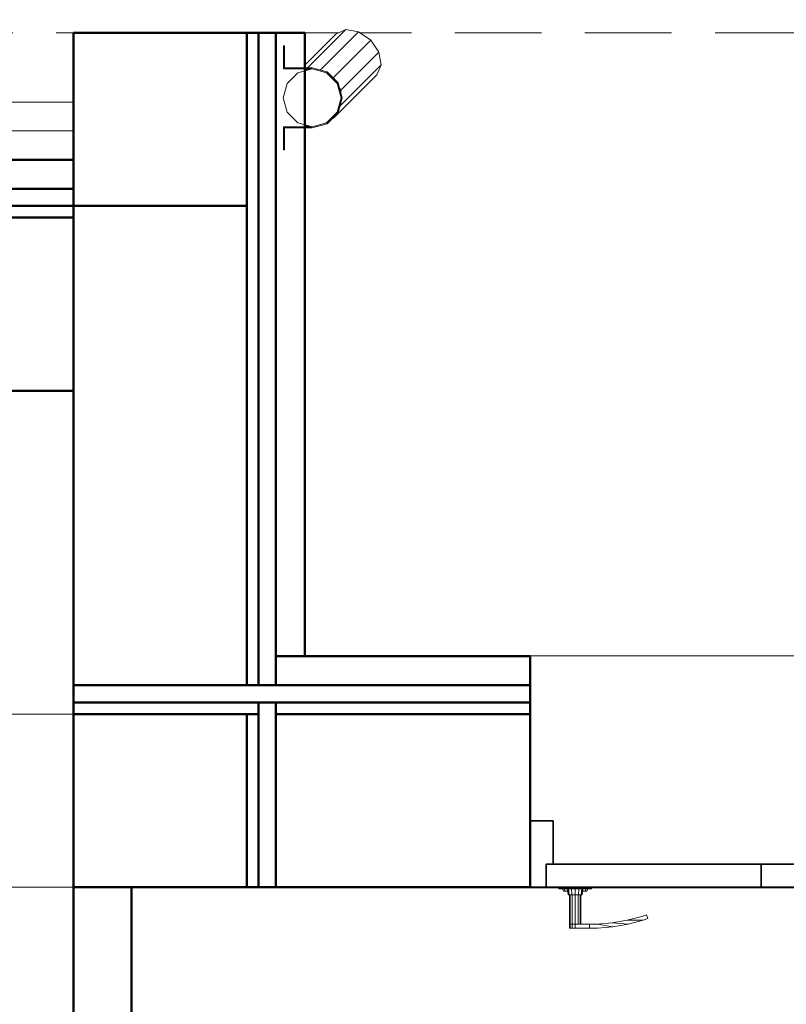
# Model space of a CAD drawing. Header units: millimetres. Extents: x -121 to 21670, y 1231 to 39176.
# Tile 35 of 44: x 11333 to 12659, y 37305 to 39010. Entities that reach past the tile are written whole.
import ezdxf

# ---------------------------------------------------------------- set-up
doc = ezdxf.new("R2010")
doc.units = ezdxf.units.MM
doc.linetypes.add('ADSK_Штриховая_ш3 п1_5', pattern=[225, 150, -75])
for name, color, linetype, lineweight in [('A-COLS-____-MCUT', 52, 'Continuous', 50), ('A-COLS-____-OTLN', 52, 'Continuous', 20), ('A-DETL-____-MBND', 5, 'ADSK_Штриховая_ш3 п1_5', 20), ('A-DOOR-____-MCUT', 31, 'Continuous', 35), ('A-DOOR-____-OTLN', 31, 'Continuous', 20), ('A-GENM-____-MCUT', 13, 'Continuous', 50), ('A-GENM-____-OTLN', 13, 'Continuous', 20), ('A-PART-____-MCUT', 2, 'Continuous', 50), ('A-PART-____-OTLN', 2, 'Continuous', 20), ('A-WALL-____-MCUT', 113, 'Continuous', 50), ('A-WALL-____-OTLN', 113, 'Continuous', 20), ('Q-SPCQ-____-MCUT', 91, 'Continuous', 9), ('Q-SPCQ-____-OTLN', 91, 'Continuous', 20), ('S-BEAM-____-OTLN', 12, 'Continuous', 20)]:
    doc.layers.add(name, color=color, linetype=linetype, lineweight=lineweight)

# ---------------------------------------------------------------- blocks, each defined once
blk = doc.blocks.new('Прямая форма - V line-608857-В_Этаж 02_Канализация')
at = {"layer": 'A-DETL-____-MBND', "color": 253}
for p, q in [((-150, 4450.7), (-150, 2950.9)), ((150, 2950.9), (150, 4450.7))]:
    blk.add_line(p, q, dxfattribs=at)
blk = doc.blocks.new('Прямая форма - BMR - 001-608858-В_Этаж 02_Канализация')
blk.add_blockref('Прямая форма - V line-608857-В_Этаж 02_Канализация', (0, 0))
blk = doc.blocks.new('Прямая форма - V line-608880-В_Этаж 02_Канализация')
at = {"layer": 'A-DETL-____-MBND', "color": 253}
blk.add_line((400, 400), (4480, 400), dxfattribs=at)
blk = doc.blocks.new('Прямая форма - SW - 003-608881-В_Этаж 02_Канализация')
blk.add_blockref('Прямая форма - V line-608880-В_Этаж 02_Канализация', (0, 0))
blk = doc.blocks.new('Прямая форма - V line-610177-В_Этаж 02_Канализация')
at = {"layer": 'A-DOOR-____-MCUT', "color": 53}
for p, q in [((28, 400), (0, 400)), ((0, 400), (0, 285)), ((400, 400), (28, 400)), ((28, 400), (28, 360)), ((28, 360), (28, 400)), ((400, 360), (400, 400)), ((600, 400), (400, 400)), ((400, 400), (400, 360)), ((600, 360), (600, 400)), ((972, 400), (600, 400)), ((600, 400), (600, 360)), ((972, 360), (972, 400)), ((1000, 400), (972, 400)), ((972, 400), (972, 360)), ((1000, 285), (1000, 400)), ((28, 360), (400, 360)), ((40, 360), (28, 360)), ((40, 285), (40, 360)), ((400, 360), (600, 360)), ((600, 360), (972, 360)), ((960, 360), (960, 285)), ((972, 360), (960, 360)), ((0, 285), (40, 285)), ((960, 285), (1000, 285))]:
    blk.add_line(p, q, dxfattribs=at)
at = {"layer": 'A-DOOR-____-OTLN', "color": 253}
for p, q in [((804.6, 457.1), (830.5, 464)), ((830.5, 464), (856.9, 468.7)), ((830.5, 464), (857.8, 461.7)), ((857.8, 461.7), (832, 457.2)), ((883.6, 471), (856.9, 468.7)), ((856.9, 468.7), (883.9, 464)), ((857.8, 461.7), (883.9, 464)), ((897, 471), (883.6, 471)), ((883.9, 464), (897, 464)), ((897, 471), (922, 471)), ((897, 464), (897, 471)), ((897, 464), (897, 471)), ((922, 464), (897, 464)), ((912, 413), (912, 464)), ((913.3, 464), (913.3, 413)), ((917, 464), (917, 413)), ((922, 471), (927, 471)), ((922, 464), (922, 471)), ((922, 413), (922, 464)), ((927, 464), (922, 464)), ((927, 464), (922, 464)), ((927, 471), (930.7, 471)), ((927, 464), (927, 471)), ((927, 413), (927, 464)), ((927, 464), (930.7, 464)), ((930.7, 464), (927, 464)), ((930.7, 471), (932, 471)), ((930.7, 464), (930.7, 471)), ((930.7, 464), (932, 464)), ((930.7, 413), (930.7, 464)), ((932, 464), (930.7, 464)), ((932, 464), (932, 471)), ((932, 413), (932, 464)), ((796.5, 454.1), (804.6, 457.1)), ((798.8, 447.5), (796.5, 454.1)), ((806.7, 450.4), (798.8, 447.5)), ((804.6, 457.1), (832, 457.2)), ((832, 457.2), (806.7, 450.4)), ((909, 403), (910, 413)), ((911.6, 413), (910, 413)), ((910.7, 403), (911.6, 413)), ((911.6, 413), (916, 413)), ((916, 413), (915.5, 403)), ((916, 413), (922, 413)), ((922, 413), (928, 413)), ((922, 413), (922, 403)), ((928, 413), (932.4, 413)), ((928, 413), (928.5, 403)), ((932.4, 413), (934, 413)), ((932.4, 413), (933.3, 403)), ((934, 413), (935, 403)), ((950.5, 403), (893.5, 403)), ((893.5, 403), (893.5, 401)), ((900, 403), (902, 407)), ((904.7, 407), (902, 407)), ((902.9, 403), (904.7, 407)), ((904.7, 407), (909.4, 407)), ((934.6, 407), (939.3, 407)), ((939.3, 407), (942, 407)), ((939.3, 407), (941.1, 403)), ((942, 407), (944, 403)), ((950.5, 401), (950.5, 403))]:
    blk.add_line(p, q, dxfattribs=at)
blk = doc.blocks.new('Прямая форма - კარ2-610178-В_Этаж 02_Канализация')
blk.add_blockref('Прямая форма - V line-610177-В_Этаж 02_Канализация', (0, 0))
blk = doc.blocks.new('Прямая форма - V line-610262-В_Этаж 02_Канализация')
at = {"layer": 'A-COLS-____-MCUT', "color": 9}
for p, q in [((150, 150), (-150, 150)), ((-150, 150), (-150, -150)), ((150, -150), (150, 150)), ((-150, -150), (150, -150))]:
    blk.add_line(p, q, dxfattribs=at)
blk = doc.blocks.new('Прямая форма - CRE - 001-610263-В_Этаж 02_Канализация')
blk.add_blockref('Прямая форма - V line-610262-В_Этаж 02_Канализация', (0, 0))
blk = doc.blocks.new('Прямая форма - V line-610938-В_Этаж 02_Канализация')
at = {"layer": 'A-COLS-____-MCUT', "color": 9}
for p, q in [((150, 150), (-150, 150)), ((-150, 150), (-150, -150)), ((150, -150), (150, 150)), ((-150, -150), (150, -150))]:
    blk.add_line(p, q, dxfattribs=at)
blk = doc.blocks.new('Прямая форма - CRE - 001-610939-В_Этаж 02_Канализация')
blk.add_blockref('Прямая форма - V line-610938-В_Этаж 02_Канализация', (0, 0))
blk = doc.blocks.new('Прямая форма - Concrete - Structural-610941-В_Этаж 02_Канализация')
at = {"layer": 'A-WALL-____-MCUT', "color": 9}
for p, q in [((320, -80), (0, -80)), ((0, -80), (0, -100)), ((320, -100), (320, -80)), ((350, -87.8), (350, -80)), ((350, -80), (579.5, -80)), ((579.5, -80), (789.9, -80)), ((789.9, -80), (789.9, -90.4)), ((1789.9, -89.6), (1789.9, -80)), ((1789.9, -80), (2062.6, -80)), ((2062.6, -80), (2360, -80)), ((2360, -80), (2360, -80)), ((2360, -80), (2360, -87.5)), ((0, -100), (320, -100)), ((350, -100), (350, -87.8)), ((579.5, -100), (350, -100)), ((789.9, -100), (579.5, -100)), ((789.9, -90.4), (789.9, -100)), ((1789.9, -100), (1789.9, -89.6)), ((2062.6, -100), (1789.9, -100)), ((2360, -100), (2062.6, -100)), ((2360, -87.5), (2360, -100)), ((2360, -100), (2360, -100))]:
    blk.add_line(p, q, dxfattribs=at)
at = {"layer": 'A-WALL-____-OTLN', "color": 253}
for p, q in [((350, -87.8), (350, -80)), ((579.5, -80), (350, -80)), ((789.9, -80), (579.5, -80)), ((789.9, -90.4), (789.9, -80)), ((1789.9, -80), (1789.9, -89.6)), ((2062.6, -80), (1789.9, -80)), ((2062.6, -80), (2360, -80)), ((2360, -87.5), (2360, -80)), ((2360, -80), (2360, -80)), ((350, -87.8), (350, -100)), ((579.5, -100), (350, -100)), ((579.5, -100), (789.9, -100)), ((789.9, -100), (789.9, -90.4)), ((1789.9, -89.6), (1789.9, -100)), ((1789.9, -100), (2062.6, -100)), ((2062.6, -100), (2360, -100)), ((2360, -100), (2360, -87.5)), ((2360, -100), (2360, -100))]:
    blk.add_line(p, q, dxfattribs=at)
blk = doc.blocks.new('Прямая форма - Gypsum Plasterboard - Waterproof-610942-В_Этаж 02_Канализация')
at = {"layer": 'A-WALL-____-MCUT', "color": 9}
for p, q in [((789.9, 0), (350, 0)), ((350, 0), (350, -50)), ((789.9, -50), (789.9, 0)), ((2160, 0), (1789.9, 0)), ((1789.9, 0), (1789.9, -50)), ((2160, -50), (2160, 0)), ((350, -50), (789.9, -50)), ((1789.9, -50), (2160, -50))]:
    blk.add_line(p, q, dxfattribs=at)
blk = doc.blocks.new('Прямая форма - Insulation - Thermal Break-610943-В_Этаж 02_Канализация')
at = {"layer": 'A-WALL-____-MCUT', "color": 9}
for p, q in [((789.9, -50), (0, -50)), ((0, -50), (0, -80)), ((789.9, -80), (789.9, -50)), ((2360, -50), (1789.9, -50)), ((1789.9, -50), (1789.9, -80)), ((2360, -80), (2360, -50)), ((0, -80), (789.9, -80)), ((1789.9, -80), (2360, -80))]:
    blk.add_line(p, q, dxfattribs=at)
blk = doc.blocks.new('Прямая форма - Masonry Block - Structural-610944-В_Этаж 02_Канализация')
at = {"layer": 'A-WALL-____-MCUT', "color": 9}
for p, q in [((789.9, -100), (350, -100)), ((350, -100), (350, -400)), ((789.9, -400), (789.9, -100)), ((2160, -100), (1789.9, -100)), ((1789.9, -100), (1789.9, -400)), ((2160, -400), (2160, -100)), ((350, -400), (789.9, -400)), ((1789.9, -400), (2160, -400))]:
    blk.add_line(p, q, dxfattribs=at)
blk = doc.blocks.new('Прямая форма - SW - 009-610945-В_Этаж 02_Канализация')
for name in ['Прямая форма - Gypsum Plasterboard - Waterproof-610942-В_Этаж 02_Канализация', 'Прямая форма - Insulation - Thermal Break-610943-В_Этаж 02_Канализация', 'Прямая форма - Concrete - Structural-610941-В_Этаж 02_Канализация', 'Прямая форма - Masonry Block - Structural-610944-В_Этаж 02_Канализация']:
    blk.add_blockref(name, (0, 0))
blk = doc.blocks.new('Family - Concrete - Structural-610947-В_Этаж 02_Канализация')
at = {"layer": 'A-PART-____-MCUT', "color": 9}
for p, q in [((320, -80), (0, -80)), ((0, -80), (0, -100)), ((320, -100), (320, -80)), ((350, -87.8), (350, -80)), ((350, -80), (579.5, -80)), ((579.5, -80), (789.9, -80)), ((789.9, -80), (789.9, -90.4)), ((1789.9, -89.6), (1789.9, -80)), ((1789.9, -80), (2062.6, -80)), ((2062.6, -80), (2360, -80)), ((2360, -80), (2360, -80)), ((2360, -80), (2360, -87.5)), ((0, -100), (320, -100)), ((350, -100), (350, -87.8)), ((579.5, -100), (350, -100)), ((789.9, -100), (579.5, -100)), ((789.9, -90.4), (789.9, -100)), ((1789.9, -100), (1789.9, -89.6)), ((2062.6, -100), (1789.9, -100)), ((2360, -100), (2062.6, -100)), ((2360, -87.5), (2360, -100)), ((2360, -100), (2360, -100))]:
    blk.add_line(p, q, dxfattribs=at)
at = {"layer": 'A-PART-____-OTLN', "color": 253}
for p, q in [((350, -87.8), (350, -80)), ((579.5, -80), (350, -80)), ((789.9, -80), (579.5, -80)), ((789.9, -90.4), (789.9, -80)), ((1789.9, -80), (1789.9, -89.6)), ((2062.6, -80), (1789.9, -80)), ((2062.6, -80), (2360, -80)), ((2360, -87.5), (2360, -80)), ((2360, -80), (2360, -80)), ((350, -87.8), (350, -100)), ((579.5, -100), (350, -100)), ((579.5, -100), (789.9, -100)), ((789.9, -100), (789.9, -90.4)), ((1789.9, -89.6), (1789.9, -100)), ((1789.9, -100), (2062.6, -100)), ((2062.6, -100), (2360, -100)), ((2360, -100), (2360, -87.5)), ((2360, -100), (2360, -100))]:
    blk.add_line(p, q, dxfattribs=at)
blk = doc.blocks.new('Family - კარ2-610949-В_Этаж 02_Канализация')
at = {"layer": 'A-GENM-____-MCUT', "lineweight": 9}
for p, q in [((500, 1), (-500, 1)), ((-500, 1), (-500, -401)), ((500, -401), (500, 1)), ((-500, -401), (500, -401))]:
    blk.add_line(p, q, dxfattribs=at)
blk = doc.blocks.new('Family - Gypsum Plasterboard - Waterproof-610951-В_Этаж 02_Канализация')
at = {"layer": 'A-PART-____-MCUT', "color": 9}
for p, q in [((789.9, 0), (350, 0)), ((350, 0), (350, -50)), ((789.9, -50), (789.9, 0)), ((2160, 0), (1789.9, 0)), ((1789.9, 0), (1789.9, -50)), ((2160, -50), (2160, 0)), ((350, -50), (789.9, -50)), ((1789.9, -50), (2160, -50))]:
    blk.add_line(p, q, dxfattribs=at)
blk = doc.blocks.new('Family - Insulation - Thermal Break-610953-В_Этаж 02_Канализация')
at = {"layer": 'A-PART-____-MCUT', "color": 9}
for p, q in [((789.9, -50), (0, -50)), ((0, -50), (0, -80)), ((789.9, -80), (789.9, -50)), ((2360, -50), (1789.9, -50)), ((1789.9, -50), (1789.9, -80)), ((2360, -80), (2360, -50)), ((0, -80), (789.9, -80)), ((1789.9, -80), (2360, -80))]:
    blk.add_line(p, q, dxfattribs=at)
blk = doc.blocks.new('Family - Masonry Block - Structural-610955-В_Этаж 02_Канализация')
at = {"layer": 'A-PART-____-MCUT', "color": 9}
for p, q in [((789.9, -100), (350, -100)), ((350, -100), (350, -400)), ((789.9, -400), (789.9, -100)), ((2160, -100), (1789.9, -100)), ((1789.9, -100), (1789.9, -400)), ((2160, -400), (2160, -100)), ((350, -400), (789.9, -400)), ((1789.9, -400), (2160, -400))]:
    blk.add_line(p, q, dxfattribs=at)
blk = doc.blocks.new('Прямая форма - Insulation - Thermal Break-610960-В_Этаж 02_Канализация')
at = {"layer": 'A-WALL-____-MCUT', "color": 9}
for p, q in [((1130, -50), (0, -50)), ((0, -50), (0, -80)), ((1130, -80), (1130, -50)), ((1480, -50), (1160, -50)), ((1160, -50), (1160, -80)), ((1480, -80), (1480, -50)), ((0, -80), (1130, -80)), ((1160, -80), (1480, -80))]:
    blk.add_line(p, q, dxfattribs=at)
blk = doc.blocks.new('Прямая форма - Concrete - Structural-610961-В_Этаж 02_Канализация')
at = {"layer": 'A-WALL-____-MCUT', "color": 9}
for p, q in [((0, -80), (0, -100)), ((1130, -80), (0, -80)), ((1130, -100), (1130, -80)), ((1180, -80), (1180, -100)), ((1480, -80), (1180, -80)), ((1480, -100), (1480, -80)), ((0, -100), (1130, -100)), ((1180, -100), (1480, -100))]:
    blk.add_line(p, q, dxfattribs=at)
blk = doc.blocks.new('Прямая форма - Masonry Block - Structural-610962-В_Этаж 02_Канализация')
at = {"layer": 'A-WALL-____-MCUT', "color": 9}
for p, q in [((1130, -100), (300, -100)), ((300, -100), (300, -400)), ((1130, -400), (1130, -100)), ((300, -400), (1130, -400))]:
    blk.add_line(p, q, dxfattribs=at)
blk = doc.blocks.new('Прямая форма - Gypsum Plasterboard - Waterproof-610963-В_Этаж 02_Канализация')
at = {"layer": 'A-WALL-____-MCUT', "color": 9}
for p, q in [((0, 0), (0, -50)), ((1080, 0), (0, 0)), ((1080, -50), (1080, 0)), ((0, -50), (1080, -50))]:
    blk.add_line(p, q, dxfattribs=at)
blk = doc.blocks.new('Прямая форма - SW - 008-610964-В_Этаж 02_Канализация')
for name in ['Прямая форма - Gypsum Plasterboard - Waterproof-610963-В_Этаж 02_Канализация', 'Прямая форма - Insulation - Thermal Break-610960-В_Этаж 02_Канализация', 'Прямая форма - Concrete - Structural-610961-В_Этаж 02_Канализация', 'Прямая форма - Masonry Block - Structural-610962-В_Этаж 02_Канализация']:
    blk.add_blockref(name, (0, 0))
blk = doc.blocks.new('Family - Insulation - Thermal Break-610966-В_Этаж 02_Канализация')
at = {"layer": 'A-PART-____-MCUT', "color": 9}
for p, q in [((1130, -50), (0, -50)), ((0, -50), (0, -80)), ((1130, -80), (1130, -50)), ((1480, -50), (1160, -50)), ((1160, -50), (1160, -80)), ((1480, -80), (1480, -50)), ((0, -80), (1130, -80)), ((1160, -80), (1480, -80))]:
    blk.add_line(p, q, dxfattribs=at)
blk = doc.blocks.new('Family - Concrete - Structural-610968-В_Этаж 02_Канализация')
at = {"layer": 'A-PART-____-MCUT', "color": 9}
for p, q in [((0, -80), (0, -100)), ((1130, -80), (0, -80)), ((1130, -100), (1130, -80)), ((1180, -80), (1180, -100)), ((1480, -80), (1180, -80)), ((1480, -100), (1480, -80)), ((0, -100), (1130, -100)), ((1180, -100), (1480, -100))]:
    blk.add_line(p, q, dxfattribs=at)
blk = doc.blocks.new('Family - Masonry Block - Structural-610970-В_Этаж 02_Канализация')
at = {"layer": 'A-PART-____-MCUT', "color": 9}
for p, q in [((1130, -100), (300, -100)), ((300, -100), (300, -400)), ((1130, -400), (1130, -100)), ((300, -400), (1130, -400))]:
    blk.add_line(p, q, dxfattribs=at)
blk = doc.blocks.new('Family - Gypsum Plasterboard - Waterproof-610972-В_Этаж 02_Канализация')
at = {"layer": 'A-PART-____-MCUT', "color": 9}
for p, q in [((0, 0), (0, -50)), ((1080, 0), (0, 0)), ((1080, -50), (1080, 0)), ((0, -50), (1080, -50))]:
    blk.add_line(p, q, dxfattribs=at)
blk = doc.blocks.new('Прямая форма - V line-610995-В_Этаж 02_Канализация')
at = {"layer": 'A-GENM-____-MCUT', "lineweight": 9}
for p, q in [((31503.2, 38817.6), (29309.4, 38817.6)), ((29309.4, 38817.6), (29309.4, 38767.6)), ((31503.2, 38767.6), (31503.2, 38817.6)), ((29309.4, 38767.6), (31503.2, 38767.6))]:
    blk.add_line(p, q, dxfattribs=at)
blk = doc.blocks.new('Прямая форма - SLA - 010-610996-В_Этаж 02_Канализация')
blk.add_blockref('Прямая форма - V line-610995-В_Этаж 02_Канализация', (0, 0))
blk = doc.blocks.new('Прямая форма - Timber - Floor-611369-В_Этаж 02_Канализация')
at = {"layer": 'A-DETL-____-MBND', "color": 253}
for p, q in [((-1901.1, 0), (-1960, 0)), ((-200, 0), (-1864.5, 0)), ((-2360, -120), (-6440, -120)), ((-3859.7, -1180), (-2360, -1180)), ((-2360, -1480), (-3859.7, -1480))]:
    blk.add_line(p, q, dxfattribs=at)
blk = doc.blocks.new('Прямая форма - SLA - 009-611372-В_Этаж 02_Канализация')
blk.add_blockref('Прямая форма - Timber - Floor-611369-В_Этаж 02_Канализация', (0, 0))
blk = doc.blocks.new('Family - Timber - Floor-611376-В_Этаж 02_Канализация')
at = {"layer": 'A-DETL-____-MBND', "color": 253}
for p, q in [((-1901.1, 0), (-1960, 0)), ((-200, 0), (-1864.5, 0)), ((-2360, -120), (-6440, -120)), ((-3859.7, -1180), (-2360, -1180)), ((-2360, -1480), (-3859.7, -1480))]:
    blk.add_line(p, q, dxfattribs=at)
blk = doc.blocks.new('Прямая форма - V line-611804-В_Этаж 02_Канализация')
at = {"layer": 'A-WALL-____-MCUT', "color": 9}
for p, q in [((1710, 100), (-100, 100)), ((1710, 0), (1710, 100)), ((-100, 0), (1710, 0))]:
    blk.add_line(p, q, dxfattribs=at)
blk = doc.blocks.new('Прямая форма - SW - 014-611805-В_Этаж 02_Канализация')
blk.add_blockref('Прямая форма - V line-611804-В_Этаж 02_Канализация', (0, 0))
blk = doc.blocks.new('Прямая форма - Gypsum Plasterboard - Waterproof-611860-В_Этаж 02_Канализация')
at = {"layer": 'A-WALL-____-MCUT', "color": 9}
for p, q in [((4080, 50), (0, 50)), ((0, 50), (0, 0)), ((0, 0), (4080, 0))]:
    blk.add_line(p, q, dxfattribs=at)
blk = doc.blocks.new('Прямая форма - Masonry Block - Structural-611861-В_Этаж 02_Канализация')
at = {"layer": 'A-WALL-____-MCUT', "color": 9}
for p, q in [((4080, 400), (0, 400)), ((0, 400), (0, 100)), ((0, 100), (4080, 100))]:
    blk.add_line(p, q, dxfattribs=at)
blk = doc.blocks.new('Прямая форма - Concrete - Structural-611862-В_Этаж 02_Канализация')
at = {"layer": 'A-WALL-____-MCUT', "color": 9}
for p, q in [((4380, 100), (0, 100)), ((0, 100), (0, 80)), ((0, 80), (4380, 80))]:
    blk.add_line(p, q, dxfattribs=at)
blk = doc.blocks.new('Прямая форма - Insulation - Thermal Break-611863-В_Этаж 02_Канализация')
at = {"layer": 'A-WALL-____-MCUT', "color": 9}
for p, q in [((4400, 80), (0, 80)), ((0, 80), (0, 50)), ((0, 50), (4400, 50))]:
    blk.add_line(p, q, dxfattribs=at)
blk = doc.blocks.new('Прямая форма - SW - 007-611864-В_Этаж 02_Канализация')
for name in ['Прямая форма - Masonry Block - Structural-611861-В_Этаж 02_Канализация', 'Прямая форма - Concrete - Structural-611862-В_Этаж 02_Канализация', 'Прямая форма - Insulation - Thermal Break-611863-В_Этаж 02_Канализация', 'Прямая форма - Gypsum Plasterboard - Waterproof-611860-В_Этаж 02_Канализация']:
    blk.add_blockref(name, (0, 0))
blk = doc.blocks.new('Family - Gypsum Plasterboard - Waterproof-611866-В_Этаж 02_Канализация')
at = {"layer": 'A-PART-____-MCUT', "color": 9}
for p, q in [((4080, 50), (0, 50)), ((0, 50), (0, 0)), ((0, 0), (4080, 0))]:
    blk.add_line(p, q, dxfattribs=at)
blk = doc.blocks.new('Family - Masonry Block - Structural-611868-В_Этаж 02_Канализация')
at = {"layer": 'A-PART-____-MCUT', "color": 9}
for p, q in [((4080, 400), (0, 400)), ((0, 400), (0, 100)), ((0, 100), (4080, 100))]:
    blk.add_line(p, q, dxfattribs=at)
blk = doc.blocks.new('Family - Concrete - Structural-611870-В_Этаж 02_Канализация')
at = {"layer": 'A-PART-____-MCUT', "color": 9}
for p, q in [((4380, 100), (0, 100)), ((0, 100), (0, 80)), ((0, 80), (4380, 80))]:
    blk.add_line(p, q, dxfattribs=at)
blk = doc.blocks.new('Family - Insulation - Thermal Break-611872-В_Этаж 02_Канализация')
at = {"layer": 'A-PART-____-MCUT', "color": 9}
for p, q in [((4400, 80), (0, 80)), ((0, 80), (0, 50)), ((0, 50), (4400, 50))]:
    blk.add_line(p, q, dxfattribs=at)
blk = doc.blocks.new('Прямая форма - V line-612788-В_Этаж 02_Канализация')
at = {"layer": 'Q-SPCQ-____-MCUT', "color": 133}
for p, q in [((-50.2, 49.9), (-90, 49.9)), ((-90, 49.9), (-90, 47.9)), ((-90, 47.9), (-52, 47.9)), ((-52, 47.9), (-52, -0.1)), ((-50.2, -0.1), (-50.2, 49.9)), ((-25, 43.3), (-43.3, 25)), ((0, 50), (-25, 43.3)), ((25, 43.3), (0, 50)), ((43.3, 25), (25, 43.3)), ((90, 49.9), (50.2, 49.9)), ((50.2, 49.9), (50.2, -0.1)), ((52, -0.1), (52, 47.9)), ((52, 47.9), (90, 47.9)), ((90, 47.9), (90, 49.9)), ((-43.3, 25), (-50, 0)), ((50, 0), (43.3, 25)), ((-50, 0), (-43.3, -25)), ((43.3, -25), (50, 0)), ((-52, -0.1), (-45, -26.1)), ((-43.5, -25.2), (-50.2, -0.1)), ((50.2, -0.1), (43.5, -25.2)), ((45, -26.1), (52, -0.1)), ((-45, -26.1), (-26, -45.1)), ((-25.1, -43.6), (-43.5, -25.2)), ((-43.3, -25), (-25, -43.3)), ((25, -43.3), (43.3, -25)), ((43.5, -25.2), (25.1, -43.6)), ((26, -45.1), (45, -26.1)), ((-26, -45.1), (0, -52.1)), ((0, -50.3), (-25.1, -43.6)), ((-25, -43.3), (0, -50)), ((0, -50), (25, -43.3)), ((25.1, -43.6), (0, -50.3)), ((0, -52.1), (26, -45.1))]:
    blk.add_line(p, q, dxfattribs=at)
blk = doc.blocks.new('Прямая форма - FU - 047-612789-В_Этаж 02_Канализация')
blk.add_blockref('Прямая форма - V line-612788-В_Этаж 02_Канализация', (0, 0))
blk = doc.blocks.new('Прямая форма - V line-613636-В_Этаж 02_Канализация')
at = {"layer": 'Q-SPCQ-____-OTLN', "color": 253}
for p, q in [((-28.7, 39.6), (-25, 43.3)), ((-25, 43.3), (-28.7, 39.6)), ((-25, 43.3), (-23.7, 43.7)), ((-23.7, 43.7), (-25, 43.3)), ((-25, 43.3), (-25, 41.7)), ((-45.3, 17.4), (-45.1, 18.2)), ((-45.1, 18.2), (-45.3, 17.4)), ((-38.3, 30), (-37.7, 30.6)), ((-37.7, 30.6), (-38.3, 30)), ((-50, 0), (-49.4, 2.3)), ((-49.4, 2.3), (-50, 0)), ((-50, -106), (-50, 0)), ((-49.4, -2.3), (-50, 0)), ((-50, 0), (-49.4, -2.3)), ((-47.6, 8.8), (-47.4, 9.8)), ((-47.4, 9.8), (-47.6, 8.8)), ((-47.4, -9.8), (-47.6, -8.8)), ((-47.6, -8.8), (-47.4, -9.8)), ((-46, -15), (-46.3, -14)), ((-46.3, -14), (-46, -15)), ((-43.3, -25), (-44.2, -21.5)), ((-44.2, -21.5), (-43.3, -25)), ((-43.3, -23.1), (-43.3, -25)), ((-43.3, -123.7), (-43.3, -25)), ((-40.8, -27.5), (-43.3, -25)), ((-43.3, -25), (-40.8, -27.5)), ((-35.2, -33.1), (-36, -32.3)), ((-36, -32.3), (-35.2, -33.1)), ((43.3, -25), (39.6, -28.7)), ((39.6, -28.7), (43.3, -25)), ((43.3, -23.3), (43.3, -25)), ((43.7, -23.7), (43.3, -25)), ((43.3, -25), (43.7, -23.7)), ((43.3, -27.7), (43.3, -25)), ((43.3, -123.7), (43.3, -30.2)), ((50, -30), (50, -106)), ((-32.3, -36), (-33.1, -35.2)), ((-33.1, -35.2), (-32.3, -36)), ((-25, -43.3), (-27.5, -40.8)), ((-27.5, -40.8), (-25, -43.3)), ((-25, -42.2), (-25, -43.3)), ((-25, -136.6), (-25, -43.3)), ((-21.5, -44.2), (-25, -43.3)), ((-25, -43.3), (-21.5, -44.2)), ((-14, -46.3), (-15, -46)), ((-15, -46), (-14, -46.3)), ((-8.8, -47.6), (-9.8, -47.4)), ((-9.8, -47.4), (-8.8, -47.6)), ((0, -50), (-2.3, -49.4)), ((-2.3, -49.4), (0, -50)), ((2.3, -49.4), (0, -50)), ((0, -50), (2.3, -49.4)), ((0, -141.4), (0, -50)), ((9.8, -47.4), (8.8, -47.6)), ((8.8, -47.6), (9.8, -47.4)), ((18.2, -45.1), (17.4, -45.3)), ((17.4, -45.3), (18.2, -45.1)), ((25, -136.6), (25, -43.3)), ((30.6, -37.7), (30, -38.3)), ((30, -38.3), (30.6, -37.7)), ((-50, -106), (-43.3, -123.7)), ((43.3, -123.7), (50, -106)), ((-43.3, -123.7), (-25, -136.6)), ((25, -136.6), (43.3, -123.7)), ((-25, -136.6), (0, -141.4)), ((0, -141.4), (25, -136.6))]:
    blk.add_line(p, q, dxfattribs=at)
blk = doc.blocks.new('Прямая форма - FU - 047-613637-В_Этаж 02_Канализация')
blk.add_blockref('Прямая форма - V line-613636-В_Этаж 02_Канализация', (0, 0))
blk = doc.blocks.new('V line_ifc_RVT-1-В_Этаж 02_Канализация')
at = {"layer": 'A-COLS-____-OTLN', "color": 253, "lineweight": 20, "rotation": 180}
for name, p in [('Прямая форма - CRE - 001-610263-В_Этаж 02_Канализация', (31653.2, 38837.6)), ('Прямая форма - CRE - 001-610939-В_Этаж 02_Канализация', (31653.2, 37657.6))]:
    blk.add_blockref(name, p, dxfattribs=at)
at = {"layer": 'A-DOOR-____-OTLN', "color": 253, "lineweight": 20, "rotation": 180}
blk.add_blockref('Прямая форма - კარ2-610178-В_Этаж 02_Канализация', (33293.2, 37907.6), dxfattribs=at)
at = {"layer": 'A-GENM-____-OTLN', "color": 253, "lineweight": 20}
for name, p in [('Прямая форма - SLA - 009-611372-В_Этаж 02_Канализация', (33863.2, 38987.6)), ('Прямая форма - SLA - 010-610996-В_Этаж 02_Канализация', (0, 0)), ('Family - კარ2-610949-В_Этаж 02_Канализация', (32793.2, 37907.6))]:
    blk.add_blockref(name, p, dxfattribs=at)
at = {"layer": 'A-PART-____-OTLN', "color": 253, "lineweight": 20}
for name, p in [('Family - Timber - Floor-611376-В_Этаж 02_Канализация', (33863.2, 38987.6)), ('Family - Gypsum Plasterboard - Waterproof-610951-В_Этаж 02_Канализация', (31503.2, 37907.6)), ('Family - Insulation - Thermal Break-610953-В_Этаж 02_Канализация', (31503.2, 37907.6)), ('Family - Concrete - Structural-610947-В_Этаж 02_Канализация', (31503.2, 37907.6)), ('Family - Masonry Block - Structural-610955-В_Этаж 02_Канализация', (31503.2, 37907.6))]:
    blk.add_blockref(name, p, dxfattribs=at)
for name, p, rotation in [('Family - Concrete - Structural-610968-В_Этаж 02_Канализация', (31903.2, 38987.6), 270), ('Family - Insulation - Thermal Break-610966-В_Этаж 02_Канализация', (31903.2, 38987.6), 270), ('Family - Gypsum Plasterboard - Waterproof-610972-В_Этаж 02_Канализация', (31903.2, 38987.6), 270), ('Family - Gypsum Plasterboard - Waterproof-611866-В_Этаж 02_Канализация', (31503.2, 38767.6), 180), ('Family - Insulation - Thermal Break-611872-В_Этаж 02_Канализация', (31503.2, 38767.6), 180), ('Family - Concrete - Structural-611870-В_Этаж 02_Канализация', (31503.2, 38767.6), 180), ('Family - Masonry Block - Structural-610970-В_Этаж 02_Канализация', (31903.2, 38987.6), 270), ('Family - Masonry Block - Structural-611868-В_Этаж 02_Канализация', (31503.2, 38767.6), 180)]:
    blk.add_blockref(name, p, dxfattribs=dict(at, rotation=rotation))
at = {"layer": 'A-WALL-____-OTLN', "color": 253, "lineweight": 20}
for name, p in [('Прямая форма - SW - 003-608881-В_Этаж 02_Канализация', (27023.2, 38587.6)), ('Прямая форма - SW - 009-610945-В_Этаж 02_Канализация', (31503.2, 37907.6))]:
    blk.add_blockref(name, p, dxfattribs=at)
for name, p, rotation in [('Прямая форма - SW - 008-610964-В_Этаж 02_Канализация', (31903.2, 38987.6), 270), ('Прямая форма - SW - 007-611864-В_Этаж 02_Канализация', (31503.2, 38767.6), 180), ('Прямая форма - SW - 014-611805-В_Этаж 02_Канализация', (31603.2, 35797.6), 90)]:
    blk.add_blockref(name, p, dxfattribs=dict(at, rotation=rotation))
at = {"layer": 'Q-SPCQ-____-OTLN', "color": 253, "lineweight": 20}
for name, p, rotation in [('Прямая форма - FU - 047-613637-В_Этаж 02_Канализация', (31917.4, 38875), 135.0000000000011), ('Прямая форма - FU - 047-612789-В_Этаж 02_Канализация', (31916.1, 38875), 90)]:
    blk.add_blockref(name, p, dxfattribs=dict(at, rotation=rotation))
at = {"layer": 'S-BEAM-____-OTLN', "color": 253, "lineweight": 20, "rotation": 270}
blk.add_blockref('Прямая форма - BMR - 001-608858-В_Этаж 02_Канализация', (27052.6, 37657.6), dxfattribs=at)

msp = doc.modelspace()

# ---------------------------------------------------------------- block references
at = {"lineweight": 9}
msp.add_blockref('V line_ifc_RVT-1-В_Этаж 02_Канализация', (-20077.1477, 0), dxfattribs=at)

doc.saveas('drawing.dxf')
